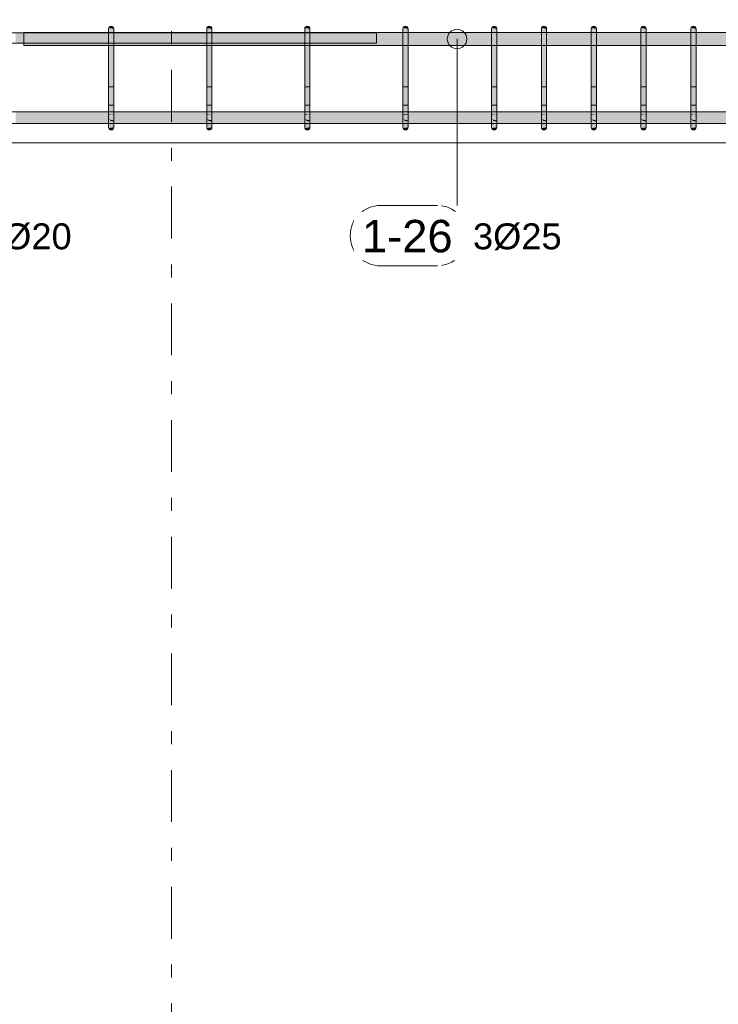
# Model space of a CAD drawing. Header units: millimetres. Extents: x 4307 to 42792, y 1610 to 10025.
# Tile 106 of 256: x 17677 to 19024, y 3959 to 5857. Entities that reach past the tile are written whole.
import ezdxf

# ---------------------------------------------------------------- set-up
doc = ezdxf.new("R2010")
doc.units = ezdxf.units.MM
doc.linetypes.add('Čára osnovy', pattern=[225, 100, -50, 25, -50])
for name, color, linetype, lineweight in [('S-BEAM', 12, 'Continuous', 9), ('S-GRID', 1, 'Continuous', 5), ('S-RBAR', 171, 'Continuous', 5), ('S-RBAR-IDEN', 171, 'Continuous', 5)]:
    doc.layers.add(name, color=color, linetype=linetype, lineweight=lineweight)
doc.styles.add('Arial', font='arial.ttf', dxfattribs={"height": 50})
doc.styles.add('Arial_1', font='arial.ttf', dxfattribs={"height": 62.5})

# ---------------------------------------------------------------- blocks, each defined once
blk = doc.blocks.new('Popisek výztuže - _Typ_ množství_PRAVÝ-500031-V1')
at = {"layer": 'S-RBAR-IDEN'}
for p, q in [((6694.5, 8583.8), (6584.8, 8583.8)), ((6584.8, 8467.4), (6694.5, 8467.4))]:
    blk.add_line(p, q, dxfattribs=at)
for centre, start, end in [((6584.8, 8525.6), 90, 270), ((6694.5, 8525.6), 277.6434, 82.3566)]:
    blk.add_arc(centre, 58.2, start, end, dxfattribs=at)

msp = doc.modelspace()

# ---------------------------------------------------------------- hatches: boundary and pattern name
at = {"layer": 'S-RBAR'}
h = msp.add_hatch(color=7, dxfattribs=at)
h.paths.add_polyline_path([(17685, 5812.1), (17685, 5832.1), (17669.5, 5832.1), (17669.5, 5812.1), (17678.6, 5812.1)])
h.paths.add_polyline_path([(17645, 5812.1), (17659.5, 5812.1), (17659.5, 5832.1), (17645, 5832.1), (17645, 5815)])
h = msp.add_hatch(color=7, dxfattribs=at)
h.paths.add_polyline_path([(19547, 5807.8), (19547, 5832.8), (19460.9, 5832.8), (19460.9, 5807.8), (19484.8, 5807.8)])
h.paths.add_polyline_path([(22355.4, 5807.8), (22355.4, 5832.8), (22182.9, 5832.8), (22182.9, 5807.8), (22351.3, 5807.8)])
h.paths.add_polyline_path([(17685, 5807.8), (17848.6, 5807.8), (17848.6, 5832.8), (17685, 5832.8)])
h.paths.add_polyline_path([(19563.4, 5807.8), (19643, 5807.8), (19643, 5832.8), (19557, 5832.8), (19557, 5807.8)])
h.paths.add_polyline_path([(19653, 5807.8), (19739, 5807.8), (19739, 5832.8), (19653, 5832.8), (19653, 5815)])
h.paths.add_polyline_path([(19749, 5807.8), (19835, 5807.8), (19835, 5832.8), (19749, 5832.8), (19749, 5815)])
h.paths.add_polyline_path([(21055.5, 5807.8), (21072.9, 5807.8), (21072.9, 5832.8), (20986.9, 5832.8), (20986.9, 5807.8)])
h.paths.add_polyline_path([(22172.9, 5807.8), (22172.9, 5832.8), (22000.4, 5832.8), (22000.4, 5807.8), (22155, 5807.8)])
h.paths.add_polyline_path([(19450.9, 5807.8), (19450.9, 5832.8), (19364.9, 5832.8), (19364.9, 5807.8), (19406.3, 5807.8)])
h.paths.add_polyline_path([(17858.6, 5807.8), (18037.7, 5807.8), (18037.7, 5832.8), (17858.6, 5832.8), (17858.6, 5815)])
h.paths.add_polyline_path([(19845, 5807.8), (19935, 5807.8), (19935, 5832.8), (19845, 5832.8), (19845, 5815)])
h.paths.add_polyline_path([(18596.8, 5807.8), (18682.8, 5807.8), (18682.8, 5832.8), (18596.8, 5832.8), (18596.8, 5815)])
h.paths.add_polyline_path([(19945, 5807.8), (19985, 5807.8), (19985, 5832.8), (19945, 5832.8), (19945, 5815)])
h.paths.add_polyline_path([(21082.9, 5807.8), (21168.8, 5807.8), (21168.8, 5832.8), (21082.9, 5832.8), (21082.9, 5815)])
h.paths.add_polyline_path([(19354.9, 5807.8), (19354.9, 5832.8), (19268.9, 5832.8), (19268.9, 5807.8), (19327.8, 5807.8)])
h.paths.add_polyline_path([(18542.4, 5807.8), (18586.8, 5807.8), (18586.8, 5832.8), (18425.9, 5832.8), (18425.9, 5807.8), (18463.9, 5807.8)])
h.paths.add_polyline_path([(21990.4, 5807.8), (21990.4, 5832.8), (21817.9, 5832.8), (21817.9, 5807.8), (21958.6, 5807.8)])
h.paths.add_polyline_path([(19995, 5807.8), (20035, 5807.8), (20035, 5832.8), (19995, 5832.8), (19995, 5815)])
h.paths.add_polyline_path([(20045, 5807.8), (20085, 5807.8), (20085, 5832.8), (20045, 5832.8), (20045, 5815)])
h.paths.add_polyline_path([(21178.8, 5807.8), (21264.8, 5807.8), (21264.8, 5832.8), (21178.8, 5832.8), (21178.8, 5815)])
h.paths.add_polyline_path([(21807.9, 5807.8), (21807.9, 5832.8), (21658.6, 5832.8), (21658.6, 5807.8), (21801.6, 5807.8)])
h.paths.add_polyline_path([(19258.9, 5807.8), (19258.9, 5832.8), (19172.9, 5832.8), (19172.9, 5807.8), (19249.2, 5807.8)])
h.paths.add_polyline_path([(18047.7, 5807.8), (18226.8, 5807.8), (18226.8, 5832.8), (18047.7, 5832.8), (18047.7, 5815)])
h.paths.add_polyline_path([(20095, 5807.8), (20135, 5807.8), (20135, 5832.8), (20095, 5832.8), (20095, 5815)])
h.paths.add_polyline_path([(20145, 5807.8), (20185, 5807.8), (20185, 5832.8), (20145, 5832.8), (20145, 5815)])
h.paths.add_polyline_path([(21648.6, 5807.8), (21648.6, 5832.8), (21562.6, 5832.8), (21562.6, 5807.8), (21644.5, 5807.8)])
h.paths.add_polyline_path([(20195, 5807.8), (20235, 5807.8), (20235, 5832.8), (20195, 5832.8), (20195, 5815)])
h.paths.add_polyline_path([(20245, 5807.8), (20285, 5807.8), (20285, 5832.8), (20245, 5832.8), (20245, 5815)])
h.paths.add_polyline_path([(19162.9, 5807.8), (19162.9, 5832.8), (19076.9, 5832.8), (19076.9, 5807.8), (19092.2, 5807.8)])
h.paths.add_polyline_path([(20295, 5807.8), (20335, 5807.8), (20335, 5832.8), (20295, 5832.8), (20295, 5815)])
h.paths.add_polyline_path([(19066.9, 5807.8), (19066.9, 5832.8), (18980.9, 5832.8), (18980.9, 5807.8), (19013.6, 5807.8)])
h.paths.add_polyline_path([(21552.6, 5807.8), (21552.6, 5832.8), (21466.7, 5832.8), (21466.7, 5807.8), (21526.7, 5807.8)])
h.paths.add_polyline_path([(20345, 5807.8), (20385, 5807.8), (20385, 5832.8), (20345, 5832.8), (20345, 5815)])
h.paths.add_polyline_path([(20395, 5807.8), (20435, 5807.8), (20435, 5832.8), (20395, 5832.8), (20395, 5815)])
h.paths.add_polyline_path([(18970.9, 5807.8), (18970.9, 5832.8), (18884.8, 5832.8), (18884.8, 5807.8), (18935.1, 5807.8)])
h.paths.add_polyline_path([(20445, 5807.8), (20485, 5807.8), (20485, 5832.8), (20445, 5832.8), (20445, 5815)])
h.paths.add_polyline_path([(21456.7, 5807.8), (21456.7, 5832.8), (21370.7, 5832.8), (21370.7, 5807.8), (21448.2, 5807.8)])
h.paths.add_polyline_path([(18236.8, 5807.8), (18415.9, 5807.8), (18415.9, 5832.8), (18236.8, 5832.8), (18236.8, 5815)])
h.paths.add_polyline_path([(20495, 5807.8), (20535, 5807.8), (20535, 5832.8), (20495, 5832.8), (20495, 5815)])
h.paths.add_polyline_path([(18874.8, 5807.8), (18874.8, 5832.8), (18788.8, 5832.8), (18788.8, 5807.8), (18856.6, 5807.8)])
h.paths.add_polyline_path([(20545, 5807.8), (20585, 5807.8), (20585, 5832.8), (20545, 5832.8), (20545, 5815)])
h.paths.add_polyline_path([(20595, 5807.8), (20635, 5807.8), (20635, 5832.8), (20595, 5832.8), (20595, 5815)])
h.paths.add_polyline_path([(18778.8, 5807.8), (18778.8, 5832.8), (18692.8, 5832.8), (18692.8, 5807.8), (18778, 5807.8)])
h.paths.add_polyline_path([(21360.7, 5807.8), (21360.7, 5832.8), (21274.8, 5832.8), (21274.8, 5807.8), (21291.1, 5807.8)])
h.paths.add_polyline_path([(20645, 5807.8), (20685, 5807.8), (20685, 5832.8), (20645, 5832.8), (20645, 5815)])
h.paths.add_polyline_path([(20695, 5807.8), (20785, 5807.8), (20785, 5832.8), (20695, 5832.8), (20695, 5815)])
h.paths.add_polyline_path([(20795, 5807.8), (20881, 5807.8), (20881, 5832.8), (20795, 5832.8), (20795, 5815)])
h.paths.add_polyline_path([(20891, 5807.8), (20976.9, 5807.8), (20976.9, 5832.8), (20891, 5832.8), (20891, 5815)])
for points in [[(17858.6, 5815), (17858.6, 5840), (17848.6, 5840), (17848.6, 5815)], [(17858.6, 5840), (17858.4, 5841.3), (17857.9, 5842.5), (17857.1, 5843.5), (17856.1, 5844.3), (17854.9, 5844.8), (17853.6, 5845), (17852.3, 5844.8), (17851.1, 5844.3), (17850.1, 5843.5), (17849.3, 5842.5), (17848.8, 5841.3), (17858.4, 5840)], [(18047.7, 5815), (18047.7, 5840), (18037.7, 5840), (18037.7, 5815)], [(18047.7, 5840), (18047.5, 5841.3), (18047, 5842.5), (18046.2, 5843.5), (18045.2, 5844.3), (18044, 5844.8), (18042.7, 5845), (18041.4, 5844.8), (18040.2, 5844.3), (18039.2, 5843.5), (18038.4, 5842.5), (18037.9, 5841.3), (18047.5, 5840)], [(18228.3, 5815), (18236.8, 5815), (18236.8, 5840), (18226.8, 5840), (18226.8, 5815)], [(18236.8, 5840), (18236.6, 5841.3), (18236.1, 5842.5), (18235.3, 5843.5), (18234.3, 5844.3), (18233.1, 5844.8), (18231.8, 5845), (18230.5, 5844.8), (18229.3, 5844.3), (18228.2, 5843.5), (18227.4, 5842.5), (18226.9, 5841.3), (18236.6, 5840)], [(18425.9, 5815), (18425.9, 5840), (18415.9, 5840), (18415.9, 5815)], [(18425.9, 5840), (18425.7, 5841.3), (18425.2, 5842.5), (18424.4, 5843.5), (18423.4, 5844.3), (18422.1, 5844.8), (18420.9, 5845), (18419.6, 5844.8), (18418.4, 5844.3), (18417.3, 5843.5), (18416.5, 5842.5), (18416, 5841.3), (18425.7, 5840)], [(18596.8, 5815), (18596.8, 5840), (18586.8, 5840), (18586.8, 5815)], [(18596.8, 5840), (18596.6, 5841.3), (18596.1, 5842.5), (18595.3, 5843.5), (18594.3, 5844.3), (18593.1, 5844.8), (18591.8, 5845), (18590.5, 5844.8), (18589.3, 5844.3), (18588.3, 5843.5), (18587.5, 5842.5), (18587, 5841.3), (18596.6, 5840)], [(18692.8, 5815), (18692.8, 5840), (18682.8, 5840), (18682.8, 5815)], [(18692.8, 5840), (18692.6, 5841.3), (18692.1, 5842.5), (18691.3, 5843.5), (18690.3, 5844.3), (18689.1, 5844.8), (18687.8, 5845), (18686.5, 5844.8), (18685.3, 5844.3), (18684.3, 5843.5), (18683.5, 5842.5), (18683, 5841.3), (18692.6, 5840)], [(18788.8, 5815), (18788.8, 5840), (18778.8, 5840), (18778.8, 5815)], [(18788.8, 5840), (18788.7, 5841.3), (18788.2, 5842.5), (18787.4, 5843.5), (18786.3, 5844.3), (18785.1, 5844.8), (18783.8, 5845), (18782.5, 5844.8), (18781.3, 5844.3), (18780.3, 5843.5), (18779.5, 5842.5), (18779, 5841.3), (18788.7, 5840)], [(18884.8, 5815), (18884.8, 5840), (18874.8, 5840), (18874.8, 5815)], [(18884.8, 5840), (18884.7, 5841.3), (18884.2, 5842.5), (18883.4, 5843.5), (18882.3, 5844.3), (18881.1, 5844.8), (18879.8, 5845), (18878.5, 5844.8), (18877.3, 5844.3), (18876.3, 5843.5), (18875.5, 5842.5), (18875, 5841.3), (18884.7, 5840)], [(18980.9, 5815), (18980.9, 5840), (18970.9, 5840), (18970.9, 5815)], [(18980.9, 5840), (18980.7, 5841.3), (18980.2, 5842.5), (18979.4, 5843.5), (18978.4, 5844.3), (18977.2, 5844.8), (18975.9, 5845), (18974.6, 5844.8), (18973.4, 5844.3), (18972.3, 5843.5), (18971.5, 5842.5), (18971, 5841.3), (18980.7, 5840)], [(17858.6, 5675), (17858.6, 5815), (17848.6, 5815), (17848.6, 5675)], [(18047.7, 5675), (18047.7, 5815), (18037.7, 5815), (18037.7, 5675)], [(18236.8, 5675), (18236.8, 5815), (18226.8, 5815), (18226.8, 5675), (18228.3, 5675)], [(18424.7, 5675), (18425.9, 5675), (18425.9, 5815), (18415.9, 5815), (18415.9, 5675)], [(18596.8, 5675), (18596.8, 5815), (18586.8, 5815), (18586.8, 5675)], [(18692.8, 5675), (18692.8, 5815), (18682.8, 5815), (18682.8, 5675)], [(18788.8, 5675), (18788.8, 5815), (18778.8, 5815), (18778.8, 5675)], [(18884.8, 5675), (18884.8, 5815), (18874.8, 5815), (18874.8, 5675)], [(18974.4, 5675), (18980.9, 5675), (18980.9, 5815), (18970.9, 5815), (18970.9, 5675)], [(17853.6, 5645), (17854.9, 5645.2), (17856.1, 5645.7), (17857.1, 5646.5), (17857.9, 5647.5), (17858.4, 5648.7), (17858.4, 5650), (17848.8, 5648.7), (17849.3, 5647.5), (17850.1, 5646.5), (17851.1, 5645.7), (17852.3, 5645.2)], [(18042.7, 5645), (18044, 5645.2), (18045.2, 5645.7), (18046.2, 5646.5), (18047, 5647.5), (18047.5, 5648.7), (18047.5, 5650), (18037.9, 5648.7), (18038.4, 5647.5), (18039.2, 5646.5), (18040.2, 5645.7), (18041.4, 5645.2)], [(18231.8, 5645), (18233.1, 5645.2), (18234.3, 5645.7), (18235.3, 5646.5), (18236.1, 5647.5), (18236.6, 5648.7), (18236.6, 5650), (18226.9, 5648.7), (18227.4, 5647.5), (18228.3, 5646.4), (18229.3, 5645.7), (18230.5, 5645.2)], [(18420.9, 5645), (18422.1, 5645.2), (18423.4, 5645.7), (18424.7, 5646.8), (18425.2, 5647.5), (18425.7, 5648.7), (18425.9, 5650), (18416, 5648.7), (18416.5, 5647.5), (18417.3, 5646.5), (18418.4, 5645.7), (18419.6, 5645.2)], [(18591.8, 5645), (18593.1, 5645.2), (18594.3, 5645.7), (18595.3, 5646.5), (18596.1, 5647.5), (18596.6, 5648.7), (18596.6, 5650), (18587, 5648.7), (18587.5, 5647.5), (18588.3, 5646.5), (18589.3, 5645.7), (18590.5, 5645.2)], [(18687.8, 5645), (18689.1, 5645.2), (18690.3, 5645.7), (18691.3, 5646.5), (18692.1, 5647.5), (18692.6, 5648.7), (18692.6, 5650), (18683, 5648.7), (18683.5, 5647.5), (18684.3, 5646.5), (18685.3, 5645.7), (18686.5, 5645.2)], [(18783.8, 5645), (18785.1, 5645.2), (18786.3, 5645.7), (18787.4, 5646.5), (18788.2, 5647.5), (18788.7, 5648.7), (18788.7, 5650), (18779, 5648.7), (18779.5, 5647.5), (18780.3, 5646.5), (18781.3, 5645.7), (18782.5, 5645.2)], [(18879.8, 5645), (18881.1, 5645.2), (18882.3, 5645.7), (18883.4, 5646.5), (18884.2, 5647.5), (18884.7, 5648.7), (18884.7, 5650), (18875, 5648.7), (18875.5, 5647.5), (18876.3, 5646.5), (18877.3, 5645.7), (18878.5, 5645.2)], [(18975.9, 5645), (18977.2, 5645.2), (18978.4, 5645.7), (18979.4, 5646.5), (18980.2, 5647.5), (18980.7, 5648.7), (18980.7, 5650), (18971, 5648.7), (18971.5, 5647.5), (18972.3, 5646.5), (18974.4, 5645.2), (18974.6, 5645.2)]]:
    msp.add_hatch(color=7, dxfattribs=at).paths.add_polyline_path(points)
h = msp.add_hatch(color=7, dxfattribs=at)
h.paths.add_polyline_path([(15495, 5657.6), (15581, 5657.9), (15581, 5679.6), (15495, 5679.6), (15495, 5657.9)])
h.paths.add_polyline_path([(20285, 5657.6), (20285, 5679.6), (20245, 5679.6), (20245, 5657.6), (20270.2, 5657.6)])
h.paths.add_polyline_path([(15479.7, 5657.6), (15485, 5657.9), (15485, 5679.6), (15395, 5679.6), (15395, 5657.6), (15401.1, 5657.6)])
h.paths.add_polyline_path([(19406.3, 5657.6), (19450.9, 5657.9), (19450.9, 5679.6), (19364.9, 5679.6), (19364.9, 5657.6), (19367, 5657.6)])
h.paths.add_polyline_path([(19354.9, 5657.6), (19354.9, 5679.6), (19268.9, 5679.6), (19268.9, 5657.6), (19327.8, 5657.6)])
h.paths.add_polyline_path([(15591, 5657.6), (15677, 5657.9), (15677, 5679.6), (15591, 5679.6), (15591, 5657.9)])
h.paths.add_polyline_path([(15095, 5657.6), (15135, 5657.9), (15135, 5679.6), (15095, 5679.6), (15095, 5657.9)])
h.paths.add_polyline_path([(20302.3, 5657.6), (20302.3, 5679.6), (20295, 5679.6), (20295, 5657.6)])
h.paths.add_polyline_path([(15687, 5657.6), (15773, 5657.9), (15773, 5679.6), (15687, 5679.6), (15687, 5657.9)])
h.paths.add_polyline_path([(19484.8, 5657.6), (19547, 5657.9), (19547, 5679.6), (19460.9, 5679.6), (19460.9, 5657.6)])
h.paths.add_polyline_path([(15783, 5657.6), (15869.1, 5657.9), (15869.1, 5679.6), (15783, 5679.6), (15783, 5657.9)])
h.paths.add_polyline_path([(15385, 5657.6), (15385, 5679.6), (15345, 5679.6), (15345, 5657.6), (15361.9, 5657.6)])
h.paths.add_polyline_path([(19258.9, 5657.6), (19258.9, 5679.6), (19172.9, 5679.6), (19172.9, 5657.6), (19249.2, 5657.6)])
h.paths.add_polyline_path([(20235, 5657.6), (20235, 5679.6), (20195, 5679.6), (20195, 5657.6), (20230.9, 5657.6)])
h.paths.add_polyline_path([(15879.1, 5657.6), (15965.1, 5657.9), (15965.1, 5679.6), (15879.1, 5679.6), (15879.1, 5657.9)])
h.paths.add_polyline_path([(15975.1, 5657.6), (16061.1, 5657.9), (16061.1, 5679.6), (15975.1, 5679.6), (15975.1, 5657.9)])
h.paths.add_polyline_path([(19557, 5657.6), (19643, 5657.9), (19643, 5679.6), (19557, 5679.6), (19557, 5657.9)])
h.paths.add_polyline_path([(19162.9, 5657.6), (19162.9, 5679.6), (19076.9, 5679.6), (19076.9, 5657.6), (19131.4, 5657.6)])
h.paths.add_polyline_path([(15145, 5657.6), (15185, 5657.9), (15185, 5679.6), (15145, 5679.6), (15145, 5657.9)])
h.paths.add_polyline_path([(16071.1, 5657.6), (16157.1, 5657.9), (16157.1, 5679.6), (16071.1, 5679.6), (16071.1, 5657.9)])
h.paths.add_polyline_path([(19066.9, 5657.6), (19066.9, 5679.6), (18980.9, 5679.6), (18980.9, 5657.6), (19052.9, 5657.6)])
h.paths.add_polyline_path([(16167.1, 5657.6), (16253.1, 5657.9), (16253.1, 5679.6), (16167.1, 5679.6), (16167.1, 5657.9)])
h.paths.add_polyline_path([(15085, 5657.6), (15085, 5679.6), (15045, 5679.6), (15045, 5657.6), (15047.7, 5657.6)])
h.paths.add_polyline_path([(20185, 5657.6), (20185, 5679.6), (20145, 5679.6), (20145, 5657.6), (20152.4, 5657.6)])
h.paths.add_polyline_path([(16263.1, 5657.6), (16349.1, 5657.9), (16349.1, 5679.6), (16263.1, 5679.6), (16263.1, 5657.9)])
h.paths.add_polyline_path([(15335, 5657.6), (15335, 5679.6), (15295, 5679.6), (15295, 5657.6), (15322.6, 5657.6)])
h.paths.add_polyline_path([(20135, 5657.6), (20135, 5679.6), (20095, 5679.6), (20095, 5657.6), (20113.1, 5657.6)])
h.paths.add_polyline_path([(16359.1, 5657.6), (16445.2, 5657.9), (16445.2, 5679.6), (16359.1, 5679.6), (16359.1, 5657.9)])
h.paths.add_polyline_path([(18970.9, 5657.6), (18970.9, 5679.6), (18884.8, 5679.6), (18884.8, 5657.6), (18935.1, 5657.6)])
h.paths.add_polyline_path([(19653, 5657.6), (19739, 5657.9), (19739, 5679.6), (19653, 5679.6), (19653, 5657.9)])
h.paths.add_polyline_path([(16455.2, 5657.6), (16541.2, 5657.9), (16541.2, 5679.6), (16455.2, 5679.6), (16455.2, 5657.9)])
h.paths.add_polyline_path([(18874.8, 5657.6), (18874.8, 5679.6), (18788.8, 5679.6), (18788.8, 5657.6), (18856.6, 5657.6)])
h.paths.add_polyline_path([(16551.2, 5657.6), (16637.2, 5657.9), (16637.2, 5679.6), (16551.2, 5679.6), (16551.2, 5657.9)])
h.paths.add_polyline_path([(20085, 5657.6), (20085, 5679.6), (20045, 5679.6), (20045, 5657.6), (20073.8, 5657.6)])
h.paths.add_polyline_path([(16647.2, 5657.6), (16733.2, 5657.9), (16733.2, 5679.6), (16647.2, 5679.6), (16647.2, 5657.9)])
h.paths.add_polyline_path([(15285, 5657.6), (15285, 5679.6), (15245, 5679.6), (15245, 5657.6), (15283.3, 5657.6)])
h.paths.add_polyline_path([(18778.8, 5657.6), (18778.8, 5679.6), (18692.8, 5679.6), (18692.8, 5657.6), (18778, 5657.6)])
h.paths.add_polyline_path([(16743.2, 5657.6), (16903.2, 5657.9), (16903.2, 5679.6), (16743.2, 5679.6), (16743.2, 5657.9)])
h.paths.add_polyline_path([(16913.2, 5657.6), (17092.3, 5657.9), (17092.3, 5679.6), (16913.2, 5679.6), (16913.2, 5657.9)])
h.paths.add_polyline_path([(20035, 5657.6), (20035, 5679.6), (19995, 5679.6), (19995, 5657.6), (20034.6, 5657.6)])
h.paths.add_polyline_path([(18682.8, 5657.6), (18682.8, 5679.6), (18596.8, 5679.6), (18596.8, 5657.6), (18660.2, 5657.6)])
h.paths.add_polyline_path([(17102.3, 5657.6), (17281.4, 5657.9), (17281.4, 5679.6), (17102.3, 5679.6), (17102.3, 5657.9)])
h.paths.add_polyline_path([(19749, 5657.6), (19835, 5657.9), (19835, 5679.6), (19749, 5679.6), (19749, 5657.9)])
h.paths.add_polyline_path([(18586.8, 5657.6), (18586.8, 5679.6), (18425.9, 5679.6), (18425.9, 5657.6), (18581.7, 5657.6)])
h.paths.add_polyline_path([(17291.4, 5657.6), (17470.4, 5657.9), (17470.4, 5679.6), (17291.4, 5679.6), (17291.4, 5657.9)])
h.paths.add_polyline_path([(19985, 5657.6), (19985, 5679.6), (19945, 5679.6), (19945, 5657.6), (19956, 5657.6)])
h.paths.add_polyline_path([(15195, 5657.6), (15235, 5657.9), (15235, 5679.6), (15195, 5679.6), (15195, 5657.9)])
h.paths.add_polyline_path([(17480.4, 5657.6), (17659.5, 5657.9), (17659.5, 5679.6), (17480.4, 5679.6), (17480.4, 5657.9)])
h.paths.add_polyline_path([(17669.5, 5657.6), (17848.6, 5657.9), (17848.6, 5679.6), (17669.5, 5679.6), (17669.5, 5657.9)])
h.paths.add_polyline_path([(19935, 5657.6), (19935, 5679.6), (19845, 5679.6), (19845, 5657.6), (19916.8, 5657.6)])
h.paths.add_polyline_path([(17858.6, 5657.6), (18037.7, 5657.9), (18037.7, 5679.6), (17858.6, 5679.6), (17858.6, 5657.9)])
h.paths.add_polyline_path([(18415.9, 5657.6), (18415.9, 5679.6), (18236.8, 5679.6), (18236.8, 5657.6), (18385.4, 5657.6)])
h.paths.add_polyline_path([(18047.7, 5657.6), (18226.8, 5657.9), (18226.8, 5679.6), (18047.7, 5679.6), (18047.7, 5657.9)])
h.paths.add_polyline_path([(15027.7, 5657.6), (15035, 5657.9), (15035, 5679.6), (15027.7, 5679.6), (15027.7, 5657.9)])
h = msp.add_hatch(color=7, dxfattribs=at)
h.paths.add_polyline_path([(17858.6, 5653.1), (17858.6, 5653.7), (17857.3, 5653.9), (17856.4, 5653.5)])
h.paths.add_polyline_path([(17853.1, 5655.5), (17851.4, 5657.5), (17848.6, 5657.9), (17848.6, 5656.8)])
h.paths.add_polyline_path([(17858.6, 5661.7), (17858.6, 5663.4), (17848.6, 5665.4), (17853.3, 5661.9)])
h.paths.add_polyline_path([(17848.6, 5674), (17858.6, 5674.2), (17858.6, 5675), (17848.6, 5675)])
h = msp.add_hatch(color=7, dxfattribs=at)
h.paths.add_polyline_path([(17858.6, 5650), (17858.6, 5653.1), (17856.4, 5653.5), (17857.3, 5653.9), (17858.6, 5653.7), (17858.6, 5661.7), (17854.1, 5662), (17848.6, 5665.4), (17848.6, 5658.1), (17851.6, 5657.3), (17853.1, 5655.5), (17848.6, 5656.8), (17848.8, 5651), (17850.7, 5650.9), (17854.9, 5650.4)])
h.paths.add_polyline_path([(17848.6, 5650), (17858.6, 5650), (17848.6, 5650.9)])
h.paths.add_polyline_path([(17858.6, 5663.4), (17858.6, 5674.2), (17856.6, 5674), (17848.6, 5674), (17848.6, 5665.4)])
h = msp.add_hatch(color=7, dxfattribs=at)
h.paths.add_polyline_path([(18047.7, 5653.1), (18047.7, 5653.7), (18046.3, 5653.9), (18045.5, 5653.5)])
h.paths.add_polyline_path([(18042.2, 5655.5), (18040.5, 5657.5), (18037.7, 5657.9), (18037.7, 5656.8)])
h.paths.add_polyline_path([(18047.7, 5661.7), (18047.7, 5663.4), (18037.7, 5665.4), (18042.4, 5661.9)])
h.paths.add_polyline_path([(18037.7, 5674), (18047.7, 5674.2), (18047.7, 5675), (18037.7, 5675)])
h = msp.add_hatch(color=7, dxfattribs=at)
h.paths.add_polyline_path([(18047.7, 5650), (18047.7, 5653.1), (18045.5, 5653.5), (18046.3, 5653.9), (18047.7, 5653.7), (18047.7, 5661.7), (18043.2, 5662), (18037.7, 5665.4), (18037.7, 5658.1), (18040.7, 5657.3), (18042.2, 5655.5), (18037.7, 5656.8), (18037.9, 5651), (18039.8, 5650.9), (18044, 5650.4)])
h.paths.add_polyline_path([(18037.7, 5650), (18047.7, 5650), (18037.7, 5650.9)])
h.paths.add_polyline_path([(18047.7, 5663.4), (18047.7, 5674.2), (18045.7, 5674), (18037.7, 5674), (18037.7, 5665.4)])
h = msp.add_hatch(color=7, dxfattribs=at)
h.paths.add_polyline_path([(18236.8, 5653.1), (18236.8, 5653.7), (18235.4, 5653.9), (18234.6, 5653.5)])
h.paths.add_polyline_path([(18231.3, 5655.5), (18229.6, 5657.5), (18226.8, 5657.9), (18226.8, 5656.8), (18228.3, 5656.3)])
h.paths.add_polyline_path([(18236.8, 5661.7), (18236.8, 5663.4), (18226.8, 5665.4), (18228.3, 5664.3), (18231.5, 5661.9)])
h.paths.add_polyline_path([(18228.3, 5674), (18236.8, 5674.2), (18236.8, 5675), (18226.8, 5675), (18226.8, 5674)])
h = msp.add_hatch(color=7, dxfattribs=at)
h.paths.add_polyline_path([(18231.8, 5650), (18236.8, 5650), (18226.8, 5650.9), (18226.9, 5650), (18228.3, 5650)])
h.paths.add_polyline_path([(18236.8, 5650), (18236.8, 5653.1), (18234.6, 5653.5), (18235.4, 5653.9), (18236.8, 5653.7), (18236.8, 5661.7), (18232.2, 5662), (18226.8, 5665.4), (18226.8, 5658.1), (18229.7, 5657.3), (18231.3, 5655.5), (18226.8, 5656.8), (18226.9, 5651), (18228.9, 5650.9), (18233.1, 5650.4)])
h.paths.add_polyline_path([(18236.8, 5663.4), (18236.8, 5674.2), (18234.7, 5674), (18226.8, 5674), (18226.8, 5665.4), (18228.3, 5665.1)])
h = msp.add_hatch(color=7, dxfattribs=at)
h.paths.add_polyline_path([(18425.9, 5653.1), (18425.9, 5653.7), (18424.5, 5653.9), (18423.7, 5653.5), (18424.7, 5653.3)])
h.paths.add_polyline_path([(18420.4, 5655.5), (18418.7, 5657.5), (18415.9, 5657.9), (18415.9, 5656.8)])
h.paths.add_polyline_path([(18425.9, 5661.7), (18425.9, 5663.4), (18415.9, 5665.4), (18420.6, 5661.9), (18424.7, 5661.8)])
h.paths.add_polyline_path([(18423.8, 5674), (18425.9, 5674.2), (18425.9, 5675), (18415.9, 5675), (18415.9, 5674)])
h = msp.add_hatch(color=7, dxfattribs=at)
h.paths.add_polyline_path([(18425.9, 5650), (18425.9, 5653.1), (18423.7, 5653.5), (18424.7, 5653.9), (18425.9, 5653.7), (18425.9, 5661.7), (18421.3, 5662), (18415.9, 5665.4), (18415.9, 5658.1), (18418.8, 5657.3), (18420.4, 5655.5), (18415.9, 5656.8), (18416, 5651), (18417.9, 5650.9), (18424.7, 5650.1)])
h.paths.add_polyline_path([(18425.9, 5650), (18415.9, 5650.9), (18416, 5650), (18424.7, 5650)])
h.paths.add_polyline_path([(18425.9, 5663.4), (18425.9, 5674.2), (18423.8, 5674), (18415.9, 5674), (18415.9, 5665.4), (18424.7, 5663.7)])
h = msp.add_hatch(color=7, dxfattribs=at)
h.paths.add_polyline_path([(18596.8, 5653.1), (18596.8, 5653.7), (18595.4, 5653.9), (18594.6, 5653.5)])
h.paths.add_polyline_path([(18591.3, 5655.5), (18589.6, 5657.5), (18586.8, 5657.9), (18586.8, 5656.8)])
h.paths.add_polyline_path([(18596.8, 5661.7), (18596.8, 5663.4), (18586.8, 5665.4), (18591.5, 5661.9)])
h.paths.add_polyline_path([(18586.8, 5674), (18596.8, 5674.2), (18596.8, 5675), (18586.8, 5675)])
h = msp.add_hatch(color=7, dxfattribs=at)
h.paths.add_polyline_path([(18587, 5650), (18596.8, 5650), (18586.8, 5650.9), (18586.8, 5650)])
h.paths.add_polyline_path([(18596.8, 5650), (18596.8, 5653.1), (18594.6, 5653.5), (18595.4, 5653.9), (18596.8, 5653.7), (18596.8, 5661.7), (18592.3, 5662), (18586.8, 5665.4), (18586.8, 5658.1), (18589.8, 5657.3), (18591.3, 5655.5), (18586.8, 5656.8), (18587, 5651), (18588.9, 5650.9), (18593.1, 5650.4)])
h.paths.add_polyline_path([(18596.8, 5663.4), (18596.8, 5674.2), (18594.8, 5674), (18586.8, 5674), (18586.8, 5665.4)])
h = msp.add_hatch(color=7, dxfattribs=at)
h.paths.add_polyline_path([(18692.8, 5653.1), (18692.8, 5653.7), (18691.5, 5653.9), (18690.6, 5653.5)])
h.paths.add_polyline_path([(18687.3, 5655.5), (18685.6, 5657.5), (18682.8, 5657.9), (18682.8, 5656.8)])
h.paths.add_polyline_path([(18692.8, 5661.7), (18692.8, 5663.4), (18682.8, 5665.4), (18687.5, 5661.9)])
h.paths.add_polyline_path([(18682.8, 5674), (18692.8, 5674.2), (18692.8, 5675), (18682.8, 5675)])
h = msp.add_hatch(color=7, dxfattribs=at)
h.paths.add_polyline_path([(18692.8, 5650), (18692.8, 5653.1), (18690.6, 5653.5), (18691.5, 5653.9), (18692.8, 5653.7), (18692.8, 5661.7), (18688.3, 5662), (18682.8, 5665.4), (18682.8, 5658.1), (18685.8, 5657.3), (18687.3, 5655.5), (18682.8, 5656.8), (18683, 5651), (18684.9, 5650.9), (18689.1, 5650.4)])
h.paths.add_polyline_path([(18682.8, 5650), (18692.8, 5650), (18682.8, 5650.9)])
h.paths.add_polyline_path([(18692.8, 5663.4), (18692.8, 5674.2), (18690.8, 5674), (18682.8, 5674), (18682.8, 5665.4)])
h = msp.add_hatch(color=7, dxfattribs=at)
h.paths.add_polyline_path([(18788.8, 5653.1), (18788.8, 5653.7), (18787.5, 5653.9), (18786.6, 5653.5)])
h.paths.add_polyline_path([(18783.3, 5655.5), (18781.7, 5657.5), (18778.8, 5657.9), (18778.8, 5656.8)])
h.paths.add_polyline_path([(18788.8, 5661.7), (18788.8, 5663.4), (18778.8, 5665.4), (18783.6, 5661.9)])
h.paths.add_polyline_path([(18778.8, 5674), (18788.8, 5674.2), (18788.8, 5675), (18778.8, 5675)])
h = msp.add_hatch(color=7, dxfattribs=at)
h.paths.add_polyline_path([(18788.8, 5650), (18788.8, 5653.1), (18786.6, 5653.5), (18787.5, 5653.9), (18788.8, 5653.7), (18788.8, 5661.7), (18784.3, 5662), (18778.8, 5665.4), (18778.8, 5658.1), (18781.8, 5657.3), (18783.3, 5655.5), (18778.8, 5656.8), (18779, 5651), (18780.9, 5650.9), (18785.1, 5650.4)])
h.paths.add_polyline_path([(18778.8, 5650), (18788.8, 5650), (18778.8, 5650.9)])
h.paths.add_polyline_path([(18788.8, 5663.4), (18788.8, 5674.2), (18786.8, 5674), (18778.8, 5674), (18778.8, 5665.4)])
h = msp.add_hatch(color=7, dxfattribs=at)
h.paths.add_polyline_path([(18884.8, 5653.1), (18884.8, 5653.7), (18883.5, 5653.9), (18882.6, 5653.5)])
h.paths.add_polyline_path([(18879.4, 5655.5), (18877.7, 5657.5), (18874.8, 5657.9), (18874.8, 5656.8)])
h.paths.add_polyline_path([(18884.8, 5661.7), (18884.8, 5663.4), (18874.8, 5665.4), (18879.6, 5661.9)])
h.paths.add_polyline_path([(18874.8, 5674), (18884.8, 5674.2), (18884.8, 5675), (18874.8, 5675)])
h = msp.add_hatch(color=7, dxfattribs=at)
h.paths.add_polyline_path([(18884.8, 5650), (18884.8, 5653.1), (18882.6, 5653.5), (18883.5, 5653.9), (18884.8, 5653.7), (18884.8, 5661.7), (18880.3, 5662), (18874.8, 5665.4), (18874.8, 5658.1), (18877.8, 5657.3), (18879.4, 5655.5), (18874.8, 5656.8), (18875, 5651), (18876.9, 5650.9), (18881.1, 5650.4)])
h.paths.add_polyline_path([(18874.8, 5650), (18884.8, 5650), (18874.8, 5650.9)])
h.paths.add_polyline_path([(18884.8, 5663.4), (18884.8, 5674.2), (18882.8, 5674), (18874.8, 5674), (18874.8, 5665.4)])
h = msp.add_hatch(color=7, dxfattribs=at)
h.paths.add_polyline_path([(18980.9, 5653.1), (18980.9, 5653.7), (18979.5, 5653.9), (18978.7, 5653.5)])
h.paths.add_polyline_path([(18975.4, 5655.5), (18973.7, 5657.5), (18970.9, 5657.9), (18970.9, 5656.8), (18974.4, 5655.8)])
h.paths.add_polyline_path([(18980.9, 5661.7), (18980.9, 5663.4), (18970.9, 5665.4), (18975.6, 5661.9)])
h.paths.add_polyline_path([(18970.9, 5674), (18980.9, 5674.2), (18980.9, 5675), (18970.9, 5675)])
h = msp.add_hatch(color=7, dxfattribs=at)
h.paths.add_polyline_path([(18980.9, 5650), (18980.9, 5653.1), (18978.7, 5653.5), (18979.5, 5653.9), (18980.9, 5653.7), (18980.9, 5661.7), (18976.3, 5662), (18975.5, 5662.5), (18974.4, 5662.5), (18974.4, 5663.2), (18970.9, 5665.4), (18970.9, 5658.1), (18973.8, 5657.3), (18975.4, 5655.5), (18970.9, 5656.8), (18971, 5651), (18974.4, 5650.7), (18977.2, 5650.4)])
h.paths.add_polyline_path([(18980.9, 5650), (18970.9, 5650.9), (18971, 5650), (18974.4, 5650)])
h.paths.add_polyline_path([(18980.9, 5663.4), (18980.9, 5674.2), (18978.8, 5674), (18970.9, 5674), (18970.9, 5665.4), (18974.4, 5664.7)])

# ---------------------------------------------------------------- linework, layer by layer
at = {"layer": 'S-BEAM'}
for p, q in [((20140, 5620), (15190, 5620)), ((15190, 5620), (20140, 5620))]:
    msp.add_line(p, q, dxfattribs=at)
at = {"layer": 'S-GRID', "linetype": 'Čára osnovy', "lineweight": 9}
msp.add_line((17970, 2060.6), (17970, 9495.1), dxfattribs=at)
at = {"layer": 'S-RBAR'}
for p, q in [((18365, 5832.1), (16965, 5832.1)), ((18365, 5832.1), (16965, 5832.1)), ((18365, 5832.1), (16965, 5832.1)), ((17685, 5832.8), (22360, 5832.8)), ((17685, 5807.8), (17685, 5832.8)), ((17685, 5832.8), (22360, 5832.8)), ((17685, 5807.8), (17685, 5832.8)), ((17685, 5832.8), (22360, 5832.8)), ((17685, 5807.8), (17685, 5832.8)), ((17848.6, 5815), (17848.6, 5840)), ((17848.6, 5815), (17848.6, 5840)), ((17858.6, 5815), (17858.6, 5840)), ((17858.6, 5815), (17858.6, 5840)), ((18037.7, 5815), (18037.7, 5840)), ((18037.7, 5815), (18037.7, 5840)), ((18047.7, 5815), (18047.7, 5840)), ((18047.7, 5815), (18047.7, 5840)), ((18226.8, 5815), (18226.8, 5840)), ((18226.8, 5815), (18226.8, 5840)), ((18236.8, 5815), (18236.8, 5840)), ((18236.8, 5815), (18236.8, 5840)), ((18365, 5832.1), (18365, 5812.1)), ((18365, 5832.1), (18365, 5812.1)), ((18365, 5832.1), (18365, 5812.1)), ((18415.9, 5815), (18415.9, 5840)), ((18415.9, 5815), (18415.9, 5840)), ((18425.9, 5815), (18425.9, 5840)), ((18425.9, 5815), (18425.9, 5840)), ((18586.8, 5815), (18586.8, 5840)), ((18586.8, 5815), (18586.8, 5840)), ((18596.8, 5815), (18596.8, 5840)), ((18596.8, 5815), (18596.8, 5840)), ((18682.8, 5815), (18682.8, 5840)), ((18682.8, 5815), (18682.8, 5840)), ((18692.8, 5815), (18692.8, 5840)), ((18692.8, 5815), (18692.8, 5840)), ((18778.8, 5815), (18778.8, 5840)), ((18778.8, 5815), (18778.8, 5840)), ((18788.8, 5815), (18788.8, 5840)), ((18788.8, 5815), (18788.8, 5840)), ((18874.8, 5815), (18874.8, 5840)), ((18874.8, 5815), (18874.8, 5840)), ((18884.8, 5815), (18884.8, 5840)), ((18884.8, 5815), (18884.8, 5840)), ((18970.9, 5815), (18970.9, 5840)), ((18970.9, 5815), (18970.9, 5840)), ((18980.9, 5815), (18980.9, 5840)), ((18980.9, 5815), (18980.9, 5840)), ((18365, 5812.1), (16965, 5812.1)), ((18365, 5812.1), (16965, 5812.1)), ((18365, 5812.1), (16965, 5812.1)), ((17848.6, 5675), (17848.6, 5815)), ((17848.6, 5815), (17848.6, 5675)), ((17858.6, 5675), (17858.6, 5815)), ((17858.6, 5815), (17858.6, 5675)), ((18037.7, 5675), (18037.7, 5815)), ((18037.7, 5815), (18037.7, 5675)), ((18047.7, 5675), (18047.7, 5815)), ((18047.7, 5815), (18047.7, 5675)), ((18226.8, 5675), (18226.8, 5815)), ((18226.8, 5815), (18226.8, 5675)), ((18236.8, 5675), (18236.8, 5815)), ((18236.8, 5815), (18236.8, 5675)), ((18415.9, 5675), (18415.9, 5815)), ((18415.9, 5815), (18415.9, 5675)), ((18425.9, 5675), (18425.9, 5815)), ((18425.9, 5815), (18425.9, 5675)), ((18586.8, 5675), (18586.8, 5815)), ((18586.8, 5815), (18586.8, 5675)), ((18596.8, 5675), (18596.8, 5815)), ((18596.8, 5815), (18596.8, 5675)), ((18682.8, 5675), (18682.8, 5815)), ((18682.8, 5815), (18682.8, 5675)), ((18692.8, 5675), (18692.8, 5815)), ((18692.8, 5815), (18692.8, 5675)), ((18778.8, 5675), (18778.8, 5815)), ((18778.8, 5815), (18778.8, 5675)), ((18788.8, 5675), (18788.8, 5815)), ((18788.8, 5815), (18788.8, 5675)), ((18874.8, 5675), (18874.8, 5815)), ((18874.8, 5815), (18874.8, 5675)), ((18884.8, 5675), (18884.8, 5815)), ((18884.8, 5815), (18884.8, 5675)), ((18970.9, 5675), (18970.9, 5815)), ((18970.9, 5815), (18970.9, 5675)), ((18980.9, 5675), (18980.9, 5815)), ((18980.9, 5815), (18980.9, 5675)), ((17685, 5807.8), (22360, 5807.8)), ((17685, 5807.8), (22360, 5807.8)), ((17685, 5807.8), (22360, 5807.8)), ((17848.6, 5728), (17848.6, 5692.7)), ((17848.6, 5728), (17858.6, 5728)), ((17858.6, 5728), (17858.6, 5692.7)), ((18037.7, 5728), (18037.7, 5692.7)), ((18037.7, 5728), (18047.7, 5728)), ((18047.7, 5728), (18047.7, 5692.7)), ((18226.8, 5728), (18226.8, 5692.7)), ((18226.8, 5728), (18236.8, 5728)), ((18236.8, 5728), (18236.8, 5692.7)), ((18415.9, 5728), (18415.9, 5692.7)), ((18415.9, 5728), (18425.9, 5728)), ((18425.9, 5728), (18425.9, 5692.7)), ((18586.8, 5728), (18586.8, 5692.7)), ((18586.8, 5728), (18596.8, 5728)), ((18596.8, 5728), (18596.8, 5692.7)), ((18682.8, 5728), (18682.8, 5692.7)), ((18682.8, 5728), (18692.8, 5728)), ((18692.8, 5728), (18692.8, 5692.7)), ((18778.8, 5728), (18778.8, 5692.7)), ((18778.8, 5728), (18788.8, 5728)), ((18788.8, 5728), (18788.8, 5692.7)), ((18874.8, 5728), (18874.8, 5692.7)), ((18874.8, 5728), (18884.8, 5728)), ((18884.8, 5728), (18884.8, 5692.7)), ((18970.9, 5728), (18970.9, 5692.7)), ((18970.9, 5728), (18980.9, 5728)), ((18980.9, 5728), (18980.9, 5692.7)), ((20302.3, 5679.6), (15027.7, 5679.6)), ((20302.3, 5679.6), (15027.7, 5679.6)), ((20302.3, 5679.6), (15027.7, 5679.6)), ((17848.6, 5650), (17848.6, 5692.7)), ((17858.6, 5692.7), (17848.6, 5692.7)), ((17848.6, 5657.3), (17848.6, 5692.7)), ((17858.6, 5650), (17858.6, 5692.7)), ((17858.6, 5657.3), (17858.6, 5692.7)), ((18037.7, 5650), (18037.7, 5692.7)), ((18047.7, 5692.7), (18037.7, 5692.7)), ((18037.7, 5657.3), (18037.7, 5692.7)), ((18047.7, 5650), (18047.7, 5692.7)), ((18047.7, 5657.3), (18047.7, 5692.7)), ((18226.8, 5650), (18226.8, 5692.7)), ((18236.8, 5692.7), (18226.8, 5692.7)), ((18226.8, 5657.3), (18226.8, 5692.7)), ((18236.8, 5650), (18236.8, 5692.7)), ((18236.8, 5657.3), (18236.8, 5692.7)), ((18415.9, 5650), (18415.9, 5692.7)), ((18425.9, 5692.7), (18415.9, 5692.7)), ((18415.9, 5657.3), (18415.9, 5692.7)), ((18425.9, 5650), (18425.9, 5692.7)), ((18425.9, 5657.3), (18425.9, 5692.7)), ((18586.8, 5650), (18586.8, 5692.7)), ((18596.8, 5692.7), (18586.8, 5692.7)), ((18586.8, 5657.3), (18586.8, 5692.7)), ((18596.8, 5650), (18596.8, 5692.7)), ((18596.8, 5657.3), (18596.8, 5692.7)), ((18682.8, 5650), (18682.8, 5692.7)), ((18692.8, 5692.7), (18682.8, 5692.7)), ((18682.8, 5657.3), (18682.8, 5692.7)), ((18692.8, 5650), (18692.8, 5692.7)), ((18692.8, 5657.3), (18692.8, 5692.7)), ((18778.8, 5650), (18778.8, 5692.7)), ((18788.8, 5692.7), (18778.8, 5692.7)), ((18778.8, 5657.3), (18778.8, 5692.7)), ((18788.8, 5650), (18788.8, 5692.7)), ((18788.8, 5657.3), (18788.8, 5692.7)), ((18874.8, 5650), (18874.8, 5692.7)), ((18884.8, 5692.7), (18874.8, 5692.7)), ((18874.8, 5657.3), (18874.8, 5692.7)), ((18884.8, 5650), (18884.8, 5692.7)), ((18884.8, 5657.3), (18884.8, 5692.7)), ((18970.9, 5650), (18970.9, 5692.7)), ((18980.9, 5692.7), (18970.9, 5692.7)), ((18970.9, 5657.3), (18970.9, 5692.7)), ((18980.9, 5650), (18980.9, 5692.7)), ((18980.9, 5657.3), (18980.9, 5692.7)), ((20302.3, 5657.6), (15027.7, 5657.6)), ((20302.3, 5657.6), (15027.7, 5657.6)), ((20302.3, 5657.6), (15027.7, 5657.6)), ((17848.6, 5650), (17848.6, 5675)), ((17848.6, 5657.3), (17848.6, 5675)), ((17858.6, 5650), (17858.6, 5675)), ((17858.6, 5650), (17858.6, 5675)), ((18037.7, 5650), (18037.7, 5675)), ((18037.7, 5657.3), (18037.7, 5675)), ((18047.7, 5650), (18047.7, 5675)), ((18047.7, 5650), (18047.7, 5675)), ((18226.8, 5650), (18226.8, 5675)), ((18226.8, 5657.3), (18226.8, 5675)), ((18236.8, 5650), (18236.8, 5675)), ((18236.8, 5650), (18236.8, 5675)), ((18415.9, 5650), (18415.9, 5675)), ((18415.9, 5657.3), (18415.9, 5675)), ((18425.9, 5650), (18425.9, 5675)), ((18425.9, 5650), (18425.9, 5675)), ((18586.8, 5650), (18586.8, 5675)), ((18586.8, 5657.3), (18586.8, 5675)), ((18596.8, 5650), (18596.8, 5675)), ((18596.8, 5650), (18596.8, 5675)), ((18682.8, 5650), (18682.8, 5675)), ((18682.8, 5657.3), (18682.8, 5675)), ((18692.8, 5650), (18692.8, 5675)), ((18692.8, 5650), (18692.8, 5675)), ((18778.8, 5650), (18778.8, 5675)), ((18778.8, 5657.3), (18778.8, 5675)), ((18788.8, 5650), (18788.8, 5675)), ((18788.8, 5650), (18788.8, 5675)), ((18874.8, 5650), (18874.8, 5675)), ((18874.8, 5657.3), (18874.8, 5675)), ((18884.8, 5650), (18884.8, 5675)), ((18884.8, 5650), (18884.8, 5675)), ((18970.9, 5650), (18970.9, 5675)), ((18970.9, 5657.3), (18970.9, 5675)), ((18980.9, 5650), (18980.9, 5675)), ((18980.9, 5650), (18980.9, 5675)), ((17848.6, 5650.9), (17848.6, 5657.3)), ((17848.6, 5650.9), (17848.6, 5657.3)), ((17858.6, 5650), (17858.6, 5657.3)), ((18037.7, 5650.9), (18037.7, 5657.3)), ((18037.7, 5650.9), (18037.7, 5657.3)), ((18047.7, 5650), (18047.7, 5657.3)), ((18226.8, 5650.9), (18226.8, 5657.3)), ((18226.8, 5650.9), (18226.8, 5657.3)), ((18236.8, 5650), (18236.8, 5657.3)), ((18415.9, 5650.9), (18415.9, 5657.3)), ((18415.9, 5650.9), (18415.9, 5657.3)), ((18425.9, 5650), (18425.9, 5657.3)), ((18586.8, 5650.9), (18586.8, 5657.3)), ((18586.8, 5650.9), (18586.8, 5657.3)), ((18596.8, 5650), (18596.8, 5657.3)), ((18682.8, 5650.9), (18682.8, 5657.3)), ((18682.8, 5650.9), (18682.8, 5657.3)), ((18692.8, 5650), (18692.8, 5657.3)), ((18778.8, 5650.9), (18778.8, 5657.3)), ((18778.8, 5650.9), (18778.8, 5657.3)), ((18788.8, 5650), (18788.8, 5657.3)), ((18874.8, 5650.9), (18874.8, 5657.3)), ((18874.8, 5650.9), (18874.8, 5657.3)), ((18884.8, 5650), (18884.8, 5657.3)), ((18970.9, 5650.9), (18970.9, 5657.3)), ((18970.9, 5650.9), (18970.9, 5657.3)), ((18980.9, 5650), (18980.9, 5657.3))]:
    msp.add_line(p, q, dxfattribs=at)
for centre, start, end in [((17853.6, 5840), 0, 180), ((17853.6, 5840), 0, 180), ((18042.7, 5840), 0, 180), ((18042.7, 5840), 0, 180), ((18231.8, 5840), 0, 180), ((18231.8, 5840), 0, 180), ((18420.9, 5840), 0, 180), ((18420.9, 5840), 0, 180), ((18591.8, 5840), 0, 180), ((18591.8, 5840), 0, 180), ((18687.8, 5840), 0, 180), ((18687.8, 5840), 0, 180), ((18783.8, 5840), 0, 180), ((18783.8, 5840), 0, 180), ((18879.8, 5840), 0, 180), ((18879.8, 5840), 0, 180), ((18975.9, 5840), 0, 180), ((18975.9, 5840), 0, 180), ((17853.6, 5650), 180, 360), ((17853.6, 5650), 180, 360), ((17853.6, 5650), 180, 360), ((18042.7, 5650), 180, 360), ((18042.7, 5650), 180, 360), ((18042.7, 5650), 180, 360), ((18231.8, 5650), 180, 360), ((18231.8, 5650), 180, 360), ((18231.8, 5650), 180, 360), ((18420.9, 5650), 180, 360), ((18420.9, 5650), 180, 360), ((18420.9, 5650), 180, 360), ((18591.8, 5650), 180, 360), ((18591.8, 5650), 180, 360), ((18591.8, 5650), 180, 360), ((18687.8, 5650), 180, 360), ((18687.8, 5650), 180, 360), ((18687.8, 5650), 180, 360), ((18783.8, 5650), 180, 360), ((18783.8, 5650), 180, 360), ((18783.8, 5650), 180, 360), ((18879.8, 5650), 180, 360), ((18879.8, 5650), 180, 360), ((18879.8, 5650), 180, 360), ((18975.9, 5650), 180, 360), ((18975.9, 5650), 180, 360), ((18975.9, 5650), 180, 360)]:
    msp.add_arc(centre, 5, start, end, dxfattribs=at)
at = {"layer": 'S-RBAR-IDEN'}
msp.add_line((18520.3, 5820.3), (18520.3, 5499.4), dxfattribs=at)
msp.add_circle((18520.3, 5820.3), 18.8, dxfattribs=at)

# ---------------------------------------------------------------- block references
msp.add_blockref('Popisek výztuže - _Typ_ množství_PRAVÝ-500031-V1', (11787.8, -3084.5), dxfattribs=at)

# ---------------------------------------------------------------- texts
at = {"layer": 'S-RBAR-IDEN', "char_height": 50, "width": 210.443, "attachment_point": 1, "style": 'Arial', "bg_fill": 3, "box_fill_scale": 1.25, "bg_fill_color": 256, "bg_fill_true_color": 13158600, "bg_fill_transparency": 0}
for s, insert in [('3Ø20', (17606.6, 5464.8)), ('3Ø25', (18551, 5464.8))]:
    msp.add_mtext(s, dxfattribs=dict(at, insert=insert))

# ---------------------------------------------------------------- next in the draw order: texts
at = {"layer": 'S-RBAR-IDEN', "insert": (18337, 5471.5), "char_height": 62.5, "width": 210.443, "attachment_point": 1, "style": 'Arial_1', "bg_fill": 3, "box_fill_scale": 1.25, "bg_fill_color": 256, "bg_fill_true_color": 13158600, "bg_fill_transparency": 0}
msp.add_mtext('1-26', dxfattribs=at)

doc.saveas('drawing.dxf')
